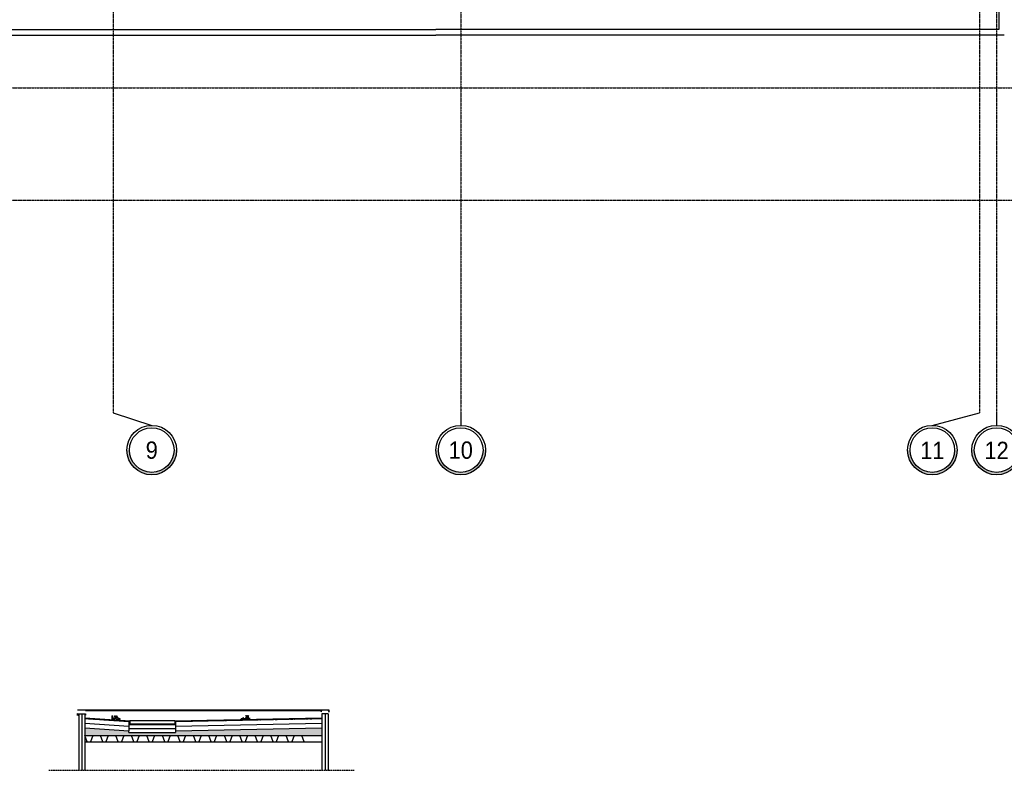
# Model space of a CAD drawing. Extents: x -7228 to 74941, y -112898 to 85621.
# Tile 10 of 256: x 52168 to 53440, y -103068 to -102098. Entities that reach past the tile are written whole.
import ezdxf
from ezdxf.enums import TextEntityAlignment as Align

# ---------------------------------------------------------------- set-up
doc = ezdxf.new("R2010")
doc.units = 0
for name, pattern in [('CENTER', [2, 1.25, -0.25, 0.25, -0.25]), ('DASHED', [0.75, 0.5, -0.25]), ('DASHED2', [0.375, 0.25, -0.125])]:
    doc.linetypes.add(name, pattern=pattern)
doc.layers.get('0').update_dxf_attribs({"color": 101, "linetype": 'CONTINUOUS'})
for name, color, linetype in [('Det-izol-w', 144, 'CONTINUOUS'), ('Ins-wod', 4, 'CONTINUOUS'), ('Opis-spadki', 61, 'CONTINUOUS'), ('Os-osie glowne', 1, 'CENTER'), ('Os-osie-opis', 16, 'CONTINUOUS'), ('Sc-beton', 7, 'CONTINUOUS'), ('Sc-izolacja term-styropian', 151, 'STYROPIAN-KA'), ('W-idok', 8, 'CONTINUOUS'), ('W-idok pod', 5, 'DASHED'), ('W-izol-w', 144, 'CONTINUOUS')]:
    doc.layers.add(name, color=color, linetype=linetype)
doc.styles.add('dwg_opis duży', font='ARIAL.TTF', dxfattribs={"width": 0.9})
doc.styles.add('ROMANS', font='romans', dxfattribs={"width": 0.85})
doc.linetypes.add('BATTING', pattern='A,0.0001,-0.1,[134,ltypeshp.shx,S=0.1,R=0,X=-0.1,Y=0],-0.2,[134,ltypeshp.shx,S=0.1,R=180,X=0.1,Y=0],-0.1', length=0.4001)
doc.linetypes.add('STYROPIAN-KA', pattern='A,0.0001,-0.1,[135,ltypeshp.shx,S=0.1,R=0,X=-0.1,Y=0],0,[135,ltypeshp.shx,S=0.1,R=180,X=0.1,Y=0],-0.1', length=0.2001)

# ---------------------------------------------------------------- blocks, each defined once
blk = doc.blocks.new('_opis_osi_liczbowy')
blk.add_hatch(color=256).paths.add_polyline_path([(32, 32), (32, 28.8, -1), (32, -28.8), (32, -32, 1)])
for radius in [32, 28.8]:
    blk.add_circle((32, 0), radius)
at = {"style": 'dwg_opis duży', "width": 0.9}
blk.add_attdef('AXNAMEH', text='', height=22.4, rotation=90, dxfattribs=at).set_placement((32, 0), align=Align.MIDDLE_CENTER)
blk = doc.blocks.new('SPADKI')
at = {"ltscale": 25}
blk.add_lwpolyline([(0, 0), (0, -70), (-8, -50), (-8, -50)], dxfattribs=at)
at = {"ltscale": 25, "style": 'ROMANS', "width": 0.7}
blk.add_attdef('SP%', text='', height=18, rotation=90, dxfattribs=at).set_placement((-4.9, -24), align=Align.CENTER)

msp = doc.modelspace()

# ---------------------------------------------------------------- hatches: boundary and pattern name
at = {"layer": 'Sc-beton'}
h = msp.add_hatch(dxfattribs=at)
h.set_pattern_fill('DASH', color=256, scale=0.5, angle=45, style=0)
h.paths.add_polyline_path([(52309.13, -103022.809), (52309.13, -103016.809), (52252.271, -103013.109), (52252.271, -103022.809), (52262.271, -103022.809)])
h.paths.add_polyline_path([(52369.13, -103022.809), (52369.13, -103018.809), (52309.13, -103018.809), (52309.13, -103022.809)])
h.paths.add_polyline_path([(52558.271, -103022.809), (52558.271, -103013.109), (52369.13, -103016.809), (52369.13, -103022.809)])
h.paths.add_polyline_path([(52357.118, -103022.202), (52357.118, -103019.417), (52361.618, -103019.417), (52361.618, -103022.202)], flags=24)

# ---------------------------------------------------------------- linework, layer by layer
for points in [[(52255.271, -103031.209), (52252.271, -103022.809), (52262.271, -103022.809), (52259.271, -103031.209), (52275.271, -103031.209), (52272.271, -103022.809)], [(52275.271, -103031.209), (52272.271, -103022.809), (52282.271, -103022.809), (52279.271, -103031.209), (52295.271, -103031.209), (52292.271, -103022.809)], [(52295.271, -103031.209), (52292.271, -103022.809), (52302.271, -103022.809), (52299.271, -103031.209), (52315.271, -103031.209), (52312.271, -103022.809)], [(52315.271, -103031.209), (52312.271, -103022.809), (52322.271, -103022.809), (52319.271, -103031.209), (52335.271, -103031.209), (52332.271, -103022.809)], [(52335.271, -103031.209), (52332.271, -103022.809), (52342.271, -103022.809), (52339.271, -103031.209), (52355.271, -103031.209), (52352.271, -103022.809)], [(52355.271, -103031.209), (52352.271, -103022.809), (52362.271, -103022.809), (52359.271, -103031.209), (52375.271, -103031.209), (52372.271, -103022.809)], [(52375.271, -103031.209), (52372.271, -103022.809), (52382.271, -103022.809), (52379.271, -103031.209), (52395.271, -103031.209), (52392.271, -103022.809)], [(52395.271, -103031.209), (52392.271, -103022.809), (52402.271, -103022.809), (52399.271, -103031.209), (52415.271, -103031.209), (52412.271, -103022.809)], [(52415.271, -103031.209), (52412.271, -103022.809), (52422.271, -103022.809), (52419.271, -103031.209), (52435.271, -103031.209), (52432.271, -103022.809)], [(52435.271, -103031.209), (52432.271, -103022.809), (52442.271, -103022.809), (52439.271, -103031.209), (52455.271, -103031.209), (52452.271, -103022.809)], [(52455.271, -103031.209), (52452.271, -103022.809), (52462.271, -103022.809), (52459.271, -103031.209), (52475.271, -103031.209), (52472.271, -103022.809)], [(52475.271, -103031.209), (52472.271, -103022.809), (52482.271, -103022.809), (52479.271, -103031.209), (52495.271, -103031.209), (52492.271, -103022.809)], [(52495.271, -103031.209), (52492.271, -103022.809), (52502.271, -103022.809), (52499.271, -103031.209), (52515.271, -103031.209), (52512.271, -103022.809)], [(52515.271, -103031.209), (52512.271, -103022.809), (52522.271, -103022.809), (52519.271, -103031.209), (52535.271, -103031.209), (52532.271, -103022.809)], [(52252.271, -103031.209), (52558.271, -103031.209)]]:
    msp.add_lwpolyline(points)
at = {"linetype": 'DASHED', "ltscale": 0.5}
msp.add_lwpolyline([(52205.42, -103067.801), (52599.941, -103067.801)], dxfattribs=at)
at = {"layer": 'Det-izol-w'}
for points in [[(52252.271, -103000.082), (52310.13, -103003.847)], [(52252.271, -103000.583), (52309.63, -103004.315)], [(52309.63, -103004.315), (52309.63, -103008.309)], [(52309.63, -103008.309), (52368.63, -103008.309)], [(52310.13, -103003.847), (52310.13, -103007.809)], [(52310.13, -103007.809), (52368.13, -103007.809)], [(52368.13, -103003.826), (52558.271, -103000.107)], [(52368.13, -103003.826), (52368.13, -103007.809)], [(52368.63, -103004.317), (52558.271, -103000.607)], [(52368.63, -103004.317), (52368.63, -103008.309)]]:
    msp.add_lwpolyline(points, dxfattribs=at)
at = {"layer": 'Det-izol-w', "linetype": 'DASHED2', "ltscale": 0.5}
for points in [[(52252.271, -103000.332), (52309.88, -103004.081)], [(52252.271, -103000.833), (52309.38, -103004.55)], [(52309.38, -103004.55), (52309.38, -103008.559)], [(52309.38, -103008.559), (52368.88, -103008.559)], [(52309.88, -103004.081), (52309.88, -103008.059)], [(52309.88, -103008.059), (52368.38, -103008.059)], [(52368.38, -103004.072), (52558.271, -103000.357)], [(52368.38, -103004.072), (52368.38, -103008.059)], [(52368.88, -103004.562), (52558.271, -103000.857)], [(52368.88, -103004.562), (52368.88, -103008.559)]]:
    msp.add_lwpolyline(points, dxfattribs=at)
at = {"layer": 'Ins-wod'}
for points in [[(52244.271, -102995.082), (52244.271, -103067.801)], [(52244.271, -102995.082), (52252.271, -102995.082)], [(52248.271, -102995.082), (52248.271, -103067.801)], [(52252.271, -102995.082), (52252.271, -103067.801)], [(52558.271, -102995.082), (52558.271, -103067.801)], [(52566.271, -102995.082), (52558.271, -102995.082)], [(52562.271, -102995.082), (52562.271, -103067.801)], [(52566.271, -102995.082), (52566.271, -103067.801)]]:
    msp.add_lwpolyline(points, dxfattribs=at)
at = {"layer": 'Os-osie glowne'}
for points in [[(52288.547, -96629.302), (52288.547, -102606.302)], [(52737.547, -96629.302), (52737.547, -102606.302)], [(53407.547, -96629.302), (53407.547, -102606.302)], [(53429.547, -96629.302), (53429.547, -102606.302)], [(50525.547, -102186.302), (62453.513, -102186.302)], [(50525.547, -102331.302), (62453.513, -102331.302)]]:
    msp.add_lwpolyline(points, dxfattribs=at)
at = {"layer": 'Os-osie-opis'}
for points in [[(52288.547, -102606.302), (52338.547, -102622.302)], [(52737.547, -102606.302), (52737.547, -102622.302)], [(53346.565, -102622.302), (53407.547, -102606.302)], [(53429.547, -102606.302), (53429.547, -102622.302)]]:
    msp.add_lwpolyline(points, dxfattribs=at)
at = {"layer": 'Sc-beton'}
for points in [[(52252.271, -103013.109), (52309.13, -103016.809)], [(52252.271, -103022.809), (52558.271, -103022.809)], [(52309.13, -103018.809), (52309.13, -103016.809)], [(52309.13, -103018.809), (52369.13, -103018.809)], [(52369.13, -103016.809), (52558.271, -103013.109)], [(52369.13, -103016.807), (52369.13, -103018.809)]]:
    msp.add_lwpolyline(points, dxfattribs=at)
at = {"layer": 'Sc-izolacja term-styropian', "linetype": 'ByBlock'}
for points in [[(52252.271, -103001.084), (52309.13, -103004.784)], [(52309.13, -103004.784), (52309.13, -103016.809)], [(52309.13, -103008.809), (52369.13, -103008.809)], [(52369.13, -103004.807), (52558.271, -103001.107)], [(52369.13, -103004.807), (52369.13, -103016.809)]]:
    msp.add_lwpolyline(points, dxfattribs=at)
at = {"layer": 'Sc-izolacja term-styropian', "linetype": 'BATTING', "ltscale": 0.3}
for points in [[(52252.271, -103007.097), (52309.13, -103010.797)], [(52369.13, -103010.808), (52558.271, -103007.108)]]:
    msp.add_lwpolyline(points, dxfattribs=at)
at = {"layer": 'Sc-izolacja term-styropian', "linetype": 'BATTING', "ltscale": 0.25}
msp.add_lwpolyline([(52309.13, -103013.809), (52369.13, -103013.809)], dxfattribs=at)
at = {"layer": 'W-idok'}
for points in [[(52567.811, -102990.082), (52242.731, -102990.082)], [(52244.271, -102995.082), (52244.271, -102995.082), (52242.731, -102997.109), (52242.731, -102994.431), (52253.045, -102994.741), (52253.045, -102996.434), (52252.271, -102995.082)], [(52253.055, -102990.392), (52557.497, -102990.392)], [(52566.271, -102990.733), (52566.271, -102990.733), (52567.811, -102992.76), (52567.811, -102990.082), (52557.497, -102990.392), (52557.497, -102992.085), (52558.271, -102990.733)], [(52368.13, -103003.826), (52310.13, -103003.847)]]:
    msp.add_lwpolyline(points, dxfattribs=at)
at = {"layer": 'W-idok pod', "linetype": 'Continuous'}
for p in [(50775.547, -102118.302), (53439.547, -102118.302)]:
    msp.add_line(p, (52705.547, -102118.302), dxfattribs=at)
at = {"layer": 'W-izol-w', "linetype": 'Continuous'}
for p, q in [((53432.547, -101212.302), (53432.547, -102111.302)), ((53432.547, -102111.302), (52705.547, -102111.302))]:
    msp.add_line(p, q, dxfattribs=at)
msp.add_lwpolyline([(51017.547, -101726.302), (50782.547, -101726.302), (50782.547, -102111.302), (52705.547, -102111.302)], dxfattribs=at)

# ---------------------------------------------------------------- block references
at = {"layer": 'Opis-spadki'}
ref = msp.add_blockref('SPADKI', (52286.457, -103000.953), dxfattribs=dict(at, xscale=-0.165101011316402, yscale=0.1651010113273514, zscale=0.1651010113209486, rotation=86.27682482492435))
ref.add_attrib('SP%', '6,5%', dxfattribs={"layer": '0', "ltscale": 25, "height": 2.9718, "rotation": 356.276825, "style": 'ROMANS', "width": 0.7}).set_placement((52290.471, -103000.404), align=Align.CENTER)
at = {"layer": 'Opis-spadki', "xscale": 0.1651010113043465, "yscale": 0.1651010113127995, "zscale": 0.1651010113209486, "rotation": 271.120684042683}
msp.add_blockref('SPADKI', (52465.761, -103000.909), dxfattribs=at).add_auto_attribs({'SP%': '2%'})
at = {"layer": 'Os-osie-opis', "rotation": 270}
for p, values in [((52338.547, -102622.302), {'AXNAMEH': '9'}), ((52737.547, -102622.302), {'AXNAMEH': '10'})]:
    msp.add_blockref('_opis_osi_liczbowy', p, dxfattribs=at).add_auto_attribs(values)
at = {"layer": 'Os-osie-opis'}
ref = msp.add_blockref('_opis_osi_liczbowy', (53346.565, -102622.302), dxfattribs=dict(at, rotation=270))
ref.add_attrib('AXNAMEH', '11', dxfattribs={"layer": '0', "height": 22.4, "style": 'dwg_opis duży', "width": 0.9}).set_placement((53346.565, -102654.684), align=Align.MIDDLE_CENTER)
ref = msp.add_blockref('_opis_osi_liczbowy', (53429.547, -102622.302), dxfattribs=dict(at, rotation=270))
ref.add_attrib('AXNAMEH', '12', dxfattribs={"layer": '0', "height": 22.4, "style": 'dwg_opis duży', "width": 0.9}).set_placement((53429.547, -102654.684), align=Align.MIDDLE_CENTER)

doc.saveas('drawing.dxf')
